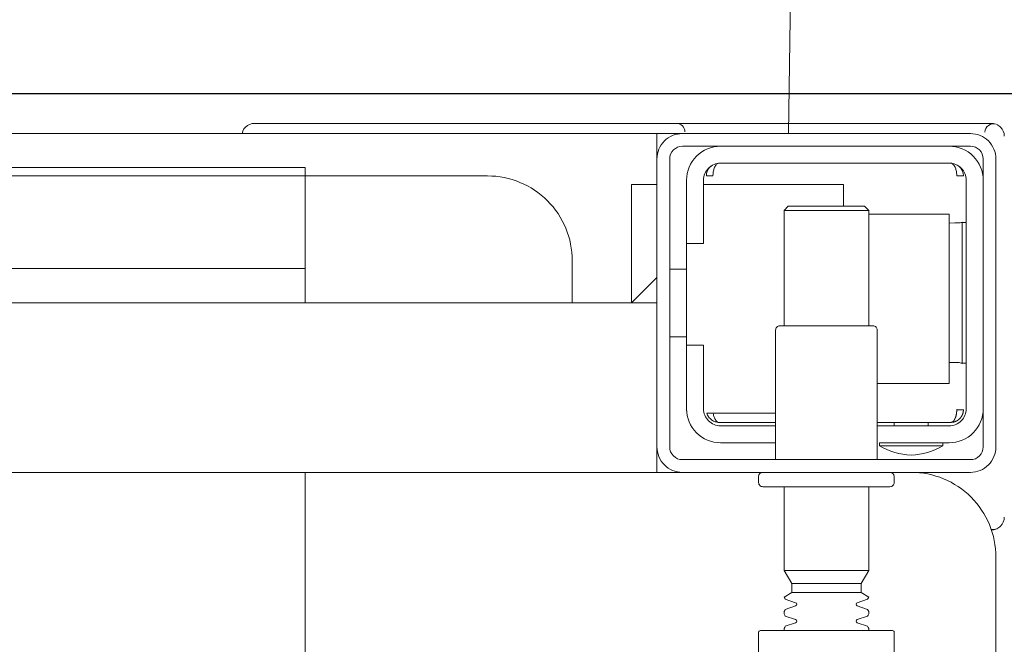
# Model space of a CAD drawing. Header units: millimetres. Extents: x -1893473 to 1546619, y -568027 to 942944.
# Tile 238 of 256: x 168590 to 168707, y -495437 to -495363. Entities that reach past the tile are written whole.
import ezdxf
from ezdxf.enums import TextEntityAlignment as Align

# ---------------------------------------------------------------- set-up
doc = ezdxf.new("R2010")
doc.units = ezdxf.units.MM
doc.header["$LTSCALE"] = 0.2
doc.layers.get('0').update_dxf_attribs({"lineweight": 0})
for name, color, linetype, lineweight in [('!! 0_Opis_pom', 9, 'Continuous', 13), ('!! 1_OPIS POM NOWE', 140, 'Continuous', 5), ('!! 2_wypos-sanitarne', 240, 'Continuous', 9), ('P-Opis nadproża', 150, 'Continuous', 9)]:
    doc.layers.add(name, color=color, linetype=linetype, lineweight=lineweight)
doc.layers.add('!! 1_zabudowa GK', color=33, linetype='Continuous')
doc.layers.add('!!_@ wypos sanit nd', color=7, linetype='Continuous', lineweight=0, plot=False)
doc.styles.add('ARIAL', font='tahoma.ttf')

# ---------------------------------------------------------------- blocks, each defined once
blk = doc.blocks.new('A$C324a30b8')
for points in [[(-0.17832, -0.47832), (-0.17797, -0.23916), (-0.17727, -0.11958), (-0.17552, 0)], [(-0.17552, 0), (0.17552, 0)]]:
    blk.add_lwpolyline(points)
blk = doc.blocks.new('A$C4ebe9e89')
for points in [[(-0.15993, 0.04968), (-0.17248, 0.04968, 0.405519), (-0.172, 0.05018), (-0.172, 0.05088, 0.414214), (-0.1725, 0.05138), (-0.1875, 0.05138, 0.414214), (-0.188, 0.05088), (-0.188, 0.05018, 0.405519), (-0.18751, 0.04968), (-0.19, 0.04968, -0.414214), (-0.2, 0.05968), (-0.2, 0.13968, -0.266001), (-0.19506, 0.1483)], [(-0.188, 0.14483), (-0.188, 0.06856, 0.414214), (-0.1878, 0.06836), (-0.17545, 0.06836), (-0.1722, 0.06836, 0.414214), (-0.172, 0.06856), (-0.172, 0.07236)], [(-0.185, 0.06836), (-0.185, 0.06812, -0.050055), (-0.18485, 0.06786), (-0.18364, 0.06745, -0.719897), (-0.18364, 0.06707), (-0.18485, 0.06666, -0.050055), (-0.185, 0.0664), (-0.185, 0.06612, -0.050055), (-0.18485, 0.06586), (-0.18364, 0.06545, -0.719897), (-0.18364, 0.06507), (-0.18485, 0.06466, -0.050055), (-0.185, 0.0644), (-0.1841, 0.06388), (-0.1841, 0.06282), (-0.185, 0.06126), (-0.185, 0.05138)], [(-0.175, 0.06836), (-0.175, 0.06812, 0.050055), (-0.17514, 0.06786), (-0.17636, 0.06745, 0.719897), (-0.17636, 0.06707), (-0.17514, 0.06666, 0.050055), (-0.175, 0.0664), (-0.175, 0.06612, 0.050055), (-0.17514, 0.06586), (-0.17636, 0.06545, 0.719897), (-0.17636, 0.06507), (-0.17514, 0.06466, 0.050055), (-0.175, 0.0644), (-0.1759, 0.06388), (-0.1759, 0.06282), (-0.175, 0.06126), (-0.175, 0.05138)], [(-0.20011, 0.05634, 0.091301), (-0.20055, 0.05604, 0.198909), (-0.20099, 0.05497)], [(-0.19944, 0.0564, 0.170835), (-0.20011, 0.05634)], [(-0.186, 0.04818), (-0.186, 0.03288, 0.414214), (-0.1855, 0.03238), (-0.1745, 0.03238, 0.414214), (-0.174, 0.03288), (-0.174, 0.04818)], [(-0.1985, 0.04218, -0.414214), (-0.1945, 0.04618), (-0.18625, 0.04618), (-0.18625, 0.04656), (-0.19375, 0.04656), (-0.19375, 0.04618)], [(-0.18625, 0.04656, 0.119096), (-0.19, 0.04764, 0.119096), (-0.19375, 0.04656)], [(-0.174, 0.04618), (-0.1675, 0.04618, -0.414214), (-0.1635, 0.04218), (-0.16353, 0.04268)], [(-0.186, 0.04418), (-0.1945, 0.04418, 0.414214), (-0.1965, 0.04218), (-0.1965, 0.01518, 0.414214), (-0.1945, 0.01318), (-0.1675, 0.01318, 0.414214), (-0.1655, 0.01518), (-0.1655, 0.02268), (-0.1635, 0.02268), (-0.1635, 0.04218)], [(-0.1635, 0.03468), (-0.1655, 0.03468), (-0.1655, 0.04218, 0.414214), (-0.1675, 0.04418), (-0.174, 0.04418)], [(-0.1945, 0.02025), (-0.19515, 0.02024), (-0.19542, 0.02024), (-0.1956, 0.02024), (-0.19567, 0.02024, 0.116465), (-0.19589, 0.02018), (-0.19601, 0.02013), (-0.19601, 0.03683), (-0.19589, 0.03678, 0.116465), (-0.19567, 0.03672), (-0.19542, 0.03672), (-0.19515, 0.03672), (-0.1945, 0.03671)], [(-0.15, 0.02968), (-0.15, 0.02468, 0.414214), (-0.14, 0.01468), (-0.11847, 0.01468), (-0.11847, 0.02968)], [(-0.1675, 0.01118, 0.414214), (-0.1635, 0.01518), (-0.1635, 0.02268)], [(-0.1985, 0.01518, 0.414214), (-0.1945, 0.01118)], [(-0.20099, 0.00998, 0.198909), (-0.20055, 0.00892, 0.091301), (-0.20011, 0.00862)], [(-0.16237, 0.00849), (-0.16249, 0.00849), (-0.16269, 0.00849), (-0.16294, 0.00849), (-0.16323, 0.00849), (-0.16357, 0.00849), (-0.16393, 0.00849), (-0.16428, 0.00849), (-0.19771, 0.00849), (-0.19841, 0.00849), (-0.19903, 0.00849), (-0.19948, 0.00849), (-0.19961, 0.00849), (-0.19973, 0.00851), (-0.19984, 0.00853), (-0.20003, 0.00859, 0.517033), (-0.1987, 0.00952)], [(-0.1633, 0.00948, 0.412536), (-0.1623, 0.00848), (-0.1125, 0.00848), (-0.11221, 0.00851), (-0.11193, 0.0086), (-0.11168, 0.00873), (-0.11145, 0.00892), (-0.11126, 0.00914), (-0.11112, 0.0094), (-0.11104, 0.00968)]]:
    blk.add_lwpolyline(points, format="xyb")
for points in [[(-0.11847, 0.04968), (-0.11847, 0.13968), (0.11153, 0.13968), (0.11153, 0.04968)], [(-0.1841, 0.06388), (-0.1759, 0.06388)], [(-0.1759, 0.06282), (-0.1841, 0.06282)], [(-0.175, 0.06126), (-0.185, 0.06126)], [(-0.20001, 0.05638), (-0.19987, 0.05642), (-0.19976, 0.05645), (-0.19962, 0.05647), (-0.19948, 0.05647)], [(-0.16, 0.04668), (-0.16, 0.04968), (0.16, 0.04968), (0.16, 0.04668)], [(-0.16, 0.03368), (-0.16, 0.04568)], [(-0.192, 0.04418), (-0.192, 0.04378)], [(-0.188, 0.04418), (-0.188, 0.04378)], [(-0.19478, 0.04378), (-0.186, 0.04378)], [(-0.16664, 0.04268), (-0.16666, 0.04284), (-0.16669, 0.04295), (-0.16672, 0.04306), (-0.16675, 0.04316), (-0.16679, 0.04326), (-0.16683, 0.04337), (-0.16689, 0.04346), (-0.16694, 0.04355), (-0.16701, 0.04363), (-0.1671, 0.0437), (-0.16718, 0.04375), (-0.16728, 0.04378), (-0.16718, 0.04377), (-0.16708, 0.04376), (-0.16696, 0.04373), (-0.16686, 0.0437), (-0.16677, 0.04367), (-0.16666, 0.04362), (-0.16657, 0.04357), (-0.16646, 0.0435), (-0.16636, 0.04342), (-0.16627, 0.04334), (-0.16618, 0.04324), (-0.1661, 0.04314), (-0.16603, 0.04303), (-0.16597, 0.04292), (-0.16592, 0.0428), (-0.16588, 0.04268), (-0.174, 0.04268)], [(-0.174, 0.04378), (-0.16722, 0.04378)], [(-0.185, 0.01918), (-0.1945, 0.01918), (-0.1945, 0.03918), (-0.186, 0.03918)], [(-0.19591, 0.03679), (-0.19602, 0.03679), (-0.19616, 0.03679), (-0.19632, 0.03679), (-0.1965, 0.03679)], [(-0.1615, 0.03368), (-0.1635, 0.03368)], [(-0.185, 0.03238), (-0.185, 0.01876), (-0.1845, 0.01826), (-0.1755, 0.01826), (-0.175, 0.01876), (-0.175, 0.03238)], [(0.16, 0.02668), (0.157, 0.02968), (0.16, 0.02968), (-0.16, 0.02968), (-0.157, 0.02968), (-0.16, 0.02668)], [(-0.157, 0.02968), (-0.157, 0.01568), (-0.16, 0.01568)], [(0.10602, 0.02968), (0.10602, 0.0256), (-0.11847, 0.0256)], [(-0.1615, 0.02568), (-0.1635, 0.02568)], [(-0.1965, 0.02017), (-0.19632, 0.02017), (-0.19616, 0.02017), (-0.19602, 0.02017), (-0.19591, 0.02017)], [(-0.175, 0.01876), (-0.185, 0.01876)], [(-0.182, 0.01826), (-0.182, 0.01568), (-0.1655, 0.01568)], [(-0.16636, 0.01353), (-0.16625, 0.01364), (-0.16618, 0.01371), (-0.16612, 0.01379), (-0.16606, 0.01388), (-0.166, 0.01398), (-0.16596, 0.01407), (-0.16592, 0.01417), (-0.16589, 0.01428), (-0.16586, 0.01438), (-0.16584, 0.01449), (-0.16583, 0.01459), (-0.16583, 0.01469), (-0.16593, 0.01468), (-0.16606, 0.01468), (-0.1663, 0.01468), (-0.1664, 0.01468), (-0.16651, 0.01468), (-0.16661, 0.01468), (-0.16661, 0.01458), (-0.16662, 0.01448), (-0.16663, 0.01438), (-0.16664, 0.01428), (-0.16665, 0.01418), (-0.16667, 0.01407), (-0.1667, 0.01397), (-0.16673, 0.01387), (-0.16676, 0.01377), (-0.1668, 0.01366), (-0.16685, 0.01356), (-0.1669, 0.01347), (-0.16697, 0.01338), (-0.16704, 0.01331), (-0.16712, 0.01325), (-0.16725, 0.01318), (-0.19475, 0.01318), (-0.19493, 0.01328), (-0.19501, 0.01336), (-0.19507, 0.01344), (-0.19513, 0.01353), (-0.19518, 0.01363), (-0.19522, 0.01372), (-0.19526, 0.01383), (-0.19529, 0.01393), (-0.19532, 0.01405), (-0.19534, 0.01415), (-0.19536, 0.01425), (-0.19537, 0.01435), (-0.19538, 0.01446), (-0.19538, 0.01458), (-0.19539, 0.01468), (-0.19617, 0.01467), (-0.19616, 0.01456), (-0.19615, 0.01446), (-0.19613, 0.01435), (-0.1961, 0.01425), (-0.19607, 0.01415), (-0.19603, 0.01405), (-0.19598, 0.01395), (-0.19592, 0.01386), (-0.19586, 0.01377), (-0.19579, 0.01369), (-0.19571, 0.01361), (-0.19563, 0.01353)], [(-0.03305, 0.00968), (-0.16, 0.00968), (-0.16, 0.01268)]]:
    blk.add_lwpolyline(points)
for points in [[(-0.2, 0.01268), (-0.2, 0.04668, -0.414214), (-0.197, 0.04968), (-0.163, 0.04968, -0.414214), (-0.16, 0.04668), (-0.16, 0.01268, -0.414214), (-0.163, 0.00968), (-0.197, 0.00968, -0.414214)], [(-0.1615, 0.04668), (-0.1615, 0.01268, -0.414214), (-0.163, 0.01118), (-0.197, 0.01118, -0.414214), (-0.1985, 0.01268), (-0.1985, 0.04668, -0.414214), (-0.197, 0.04818), (-0.163, 0.04818, -0.414214)]]:
    blk.add_lwpolyline(points, format="xyb", close=True)
for points in [[(-0.19467, 0.04378), (-0.19466, 0.04378), (-0.19466, 0.04378), (-0.19466, 0.04378), (-0.19466, 0.04378), (-0.19466, 0.04378), (-0.19466, 0.04378), (-0.19466, 0.04378), (-0.19466, 0.04378), (-0.19466, 0.04378), (-0.19466, 0.04378), (-0.19466, 0.04378), (-0.19466, 0.04378), (-0.19466, 0.04378), (-0.19466, 0.04378), (-0.19466, 0.04378), (-0.19466, 0.04378), (-0.19467, 0.04378), (-0.19467, 0.04378), (-0.19467, 0.04378), (-0.19467, 0.04378), (-0.19468, 0.04378), (-0.19468, 0.04378), (-0.19469, 0.04378), (-0.1947, 0.04378), (-0.1947, 0.04378), (-0.19471, 0.04378), (-0.19471, 0.04378), (-0.19471, 0.04378), (-0.19471, 0.04378), (-0.19472, 0.04378), (-0.19472, 0.04378), (-0.19472, 0.04377), (-0.19472, 0.04377), (-0.19473, 0.04377), (-0.19473, 0.04377), (-0.19473, 0.04377), (-0.19473, 0.04377), (-0.19473, 0.04377), (-0.19473, 0.04377), (-0.19474, 0.04377), (-0.19474, 0.04377), (-0.19474, 0.04377), (-0.19474, 0.04377), (-0.19474, 0.04377), (-0.19475, 0.04377), (-0.19475, 0.04377), (-0.19475, 0.04377), (-0.19475, 0.04377), (-0.19476, 0.04377), (-0.19476, 0.04377), (-0.19476, 0.04377), (-0.19477, 0.04376), (-0.19477, 0.04376), (-0.19477, 0.04376), (-0.19478, 0.04376), (-0.19479, 0.04376), (-0.19479, 0.04376), (-0.1948, 0.04375), (-0.19481, 0.04375), (-0.19481, 0.04375), (-0.19482, 0.04374), (-0.19483, 0.04374), (-0.19483, 0.04374), (-0.19484, 0.04373), (-0.19485, 0.04373), (-0.19485, 0.04373), (-0.19486, 0.04372), (-0.19487, 0.04372), (-0.19488, 0.04371), (-0.19488, 0.04371), (-0.19489, 0.0437), (-0.1949, 0.0437), (-0.1949, 0.04369), (-0.19491, 0.04369), (-0.19492, 0.04368), (-0.19493, 0.04368), (-0.19493, 0.04367), (-0.19494, 0.04367), (-0.19495, 0.04366), (-0.19495, 0.04366), (-0.19496, 0.04365), (-0.19497, 0.04364), (-0.19497, 0.04364), (-0.19498, 0.04363), (-0.19499, 0.04362), (-0.19499, 0.04362), (-0.195, 0.04361), (-0.19501, 0.0436), (-0.19501, 0.04359), (-0.19502, 0.04359), (-0.19503, 0.04358), (-0.19503, 0.04357), (-0.19504, 0.04356), (-0.19504, 0.04356), (-0.19505, 0.04355), (-0.19506, 0.04354), (-0.19506, 0.04353), (-0.19507, 0.04352), (-0.19508, 0.04351), (-0.19508, 0.0435), (-0.19509, 0.04349), (-0.19509, 0.04349), (-0.1951, 0.04348), (-0.19511, 0.04347), (-0.19511, 0.04346), (-0.19512, 0.04345), (-0.19512, 0.04344), (-0.19513, 0.04343), (-0.19513, 0.04342), (-0.19514, 0.04341), (-0.19515, 0.0434), (-0.19515, 0.04339), (-0.19516, 0.04338), (-0.19516, 0.04337), (-0.19517, 0.04336), (-0.19517, 0.04334), (-0.19518, 0.04333), (-0.19518, 0.04332), (-0.19519, 0.04331), (-0.19519, 0.0433), (-0.1952, 0.04329), (-0.1952, 0.04328), (-0.19521, 0.04327), (-0.19521, 0.04325), (-0.19522, 0.04324), (-0.19522, 0.04323), (-0.19523, 0.04322), (-0.19523, 0.04321), (-0.19524, 0.04319), (-0.19524, 0.04318), (-0.19525, 0.04317), (-0.19525, 0.04316), (-0.19526, 0.04313), (-0.19527, 0.04311), (-0.19527, 0.04308), (-0.19528, 0.04306), (-0.19529, 0.04303), (-0.1953, 0.043), (-0.1953, 0.04298), (-0.19531, 0.04295), (-0.19532, 0.04292), (-0.19532, 0.0429), (-0.19533, 0.04287), (-0.19533, 0.04285), (-0.19534, 0.04282), (-0.19534, 0.04279), (-0.19535, 0.04277), (-0.19535, 0.04274), (-0.19536, 0.04271), (-0.19536, 0.04269), (-0.19536, 0.04266), (-0.19537, 0.04263), (-0.19537, 0.04261), (-0.19537, 0.04258), (-0.19537, 0.04257), (-0.19537, 0.04256), (-0.19537, 0.04255), (-0.19537, 0.04255), (-0.19537, 0.04254), (-0.19538, 0.04253), (-0.19538, 0.04253), (-0.19538, 0.04252), (-0.19538, 0.04252), (-0.19538, 0.04251), (-0.19538, 0.04251), (-0.19538, 0.0425), (-0.19538, 0.04249), (-0.19538, 0.04249), (-0.19538, 0.04248), (-0.19538, 0.04248), (-0.19538, 0.04248), (-0.19538, 0.04247), (-0.19538, 0.04247), (-0.19538, 0.04246), (-0.19538, 0.04246), (-0.19538, 0.04246), (-0.19538, 0.04245), (-0.19538, 0.04245), (-0.19538, 0.04245), (-0.19538, 0.04244), (-0.19538, 0.04244), (-0.19538, 0.04244), (-0.19538, 0.04244), (-0.19538, 0.04243), (-0.19538, 0.04243), (-0.19538, 0.04243), (-0.19538, 0.04242), (-0.19538, 0.04242), (-0.19538, 0.04241), (-0.19538, 0.04241), (-0.19538, 0.0424), (-0.19538, 0.0424), (-0.19538, 0.04239), (-0.19538, 0.04239), (-0.19538, 0.04239), (-0.19538, 0.04238), (-0.19538, 0.04238), (-0.19538, 0.04237), (-0.19538, 0.04237), (-0.19538, 0.04236), (-0.19538, 0.04236), (-0.19538, 0.04235), (-0.19538, 0.04235), (-0.19538, 0.04234), (-0.19538, 0.04234), (-0.19538, 0.04234), (-0.19538, 0.04233), (-0.19538, 0.04232), (-0.19538, 0.04232), (-0.19538, 0.04231), (-0.19538, 0.04231), (-0.19538, 0.04231), (-0.19538, 0.0423), (-0.19538, 0.0423), (-0.19538, 0.04229), (-0.19538, 0.04229), (-0.19538, 0.04229), (-0.19538, 0.04229), (-0.19538, 0.04228), (-0.19538, 0.04228), (-0.19538, 0.04228), (-0.19538, 0.04228), (-0.19539, 0.04228), (-0.19539, 0.04228), (-0.19539, 0.04228), (-0.19539, 0.04227), (-0.19539, 0.04227), (-0.1954, 0.04227), (-0.1954, 0.04227), (-0.1954, 0.04227), (-0.1954, 0.04227), (-0.19541, 0.04227), (-0.19541, 0.04227), (-0.19542, 0.04227), (-0.19542, 0.04227), (-0.19543, 0.04228), (-0.19544, 0.04228), (-0.19545, 0.04228), (-0.19545, 0.04228), (-0.19546, 0.04228), (-0.19546, 0.04228), (-0.19546, 0.04228), (-0.19547, 0.04228), (-0.19548, 0.04228), (-0.19549, 0.04228), (-0.19549, 0.04228), (-0.1955, 0.04228), (-0.19551, 0.04228), (-0.19552, 0.04228), (-0.19553, 0.04228), (-0.19554, 0.04228), (-0.19555, 0.04228), (-0.19556, 0.04228), (-0.19557, 0.04228), (-0.19558, 0.04228), (-0.19559, 0.04228), (-0.19561, 0.04228), (-0.19563, 0.04228), (-0.19565, 0.04228), (-0.19568, 0.04228), (-0.1957, 0.04228), (-0.19574, 0.04228), (-0.19576, 0.04228), (-0.19578, 0.04228), (-0.19595, 0.04228), (-0.19596, 0.04228), (-0.19598, 0.04228), (-0.19599, 0.04228), (-0.196, 0.04228), (-0.19602, 0.04228), (-0.19603, 0.04228), (-0.19604, 0.04228), (-0.19605, 0.04228), (-0.19606, 0.04228), (-0.19607, 0.04228), (-0.19608, 0.04228), (-0.19609, 0.04228), (-0.1961, 0.04228), (-0.19611, 0.04228), (-0.19612, 0.04228), (-0.19613, 0.04229), (-0.19613, 0.04229), (-0.19614, 0.04229), (-0.19614, 0.04229), (-0.19615, 0.04229), (-0.19615, 0.04229), (-0.19615, 0.04229), (-0.19615, 0.04229), (-0.19616, 0.04229), (-0.19616, 0.04229), (-0.19616, 0.04228), (-0.19616, 0.04228), (-0.19616, 0.04228), (-0.19616, 0.04228), (-0.19616, 0.04228), (-0.19616, 0.04228), (-0.19616, 0.04227), (-0.19616, 0.04227), (-0.19616, 0.04227), (-0.19617, 0.04227), (-0.19617, 0.04227), (-0.19617, 0.04227), (-0.19617, 0.04227), (-0.19617, 0.04227), (-0.19617, 0.04227), (-0.19617, 0.04227), (-0.19617, 0.04228), (-0.19617, 0.04228), (-0.19617, 0.04228), (-0.19617, 0.04229), (-0.19617, 0.04229), (-0.19617, 0.04229), (-0.19617, 0.0423), (-0.19617, 0.04231), (-0.19617, 0.04232), (-0.19617, 0.04233), (-0.19617, 0.04234), (-0.19616, 0.04234), (-0.19616, 0.04234), (-0.19616, 0.04235), (-0.19616, 0.04235), (-0.19616, 0.04236), (-0.19616, 0.04236), (-0.19616, 0.04237), (-0.19616, 0.04238), (-0.19616, 0.04239), (-0.19616, 0.04239), (-0.19616, 0.0424), (-0.19616, 0.0424), (-0.19616, 0.04241), (-0.19616, 0.04241), (-0.19616, 0.04241), (-0.19616, 0.04242), (-0.19616, 0.04242), (-0.19616, 0.04243), (-0.19616, 0.04243), (-0.19616, 0.04244), (-0.19616, 0.04244), (-0.19616, 0.04245), (-0.19616, 0.04245), (-0.19616, 0.04246), (-0.19616, 0.04246), (-0.19615, 0.04246), (-0.19615, 0.04246), (-0.19615, 0.04247), (-0.19615, 0.04247), (-0.19615, 0.04248), (-0.19615, 0.04248), (-0.19615, 0.04248), (-0.19615, 0.04249), (-0.19615, 0.04249), (-0.19615, 0.0425), (-0.19615, 0.04251), (-0.19615, 0.04251), (-0.19615, 0.04252), (-0.19615, 0.04252), (-0.19614, 0.04253), (-0.19614, 0.04254), (-0.19614, 0.04254), (-0.19614, 0.04255), (-0.19614, 0.04256), (-0.19614, 0.04256), (-0.19614, 0.04257), (-0.19614, 0.04258), (-0.19613, 0.04259), (-0.19613, 0.0426), (-0.19613, 0.0426), (-0.19613, 0.04261), (-0.19612, 0.04263), (-0.19612, 0.04264), (-0.19612, 0.04266), (-0.19611, 0.04268), (-0.19611, 0.04269), (-0.1961, 0.04271), (-0.1961, 0.04273), (-0.19609, 0.04274), (-0.19609, 0.04276), (-0.19608, 0.04277), (-0.19608, 0.04279), (-0.19607, 0.04281), (-0.19606, 0.04282), (-0.19606, 0.04284), (-0.19605, 0.04285), (-0.19605, 0.04287), (-0.19604, 0.04288), (-0.19603, 0.0429), (-0.19602, 0.04291), (-0.19602, 0.04293), (-0.19601, 0.04295), (-0.196, 0.04296), (-0.19599, 0.04298), (-0.19599, 0.04299), (-0.19598, 0.043), (-0.19597, 0.04302), (-0.19596, 0.04303), (-0.19595, 0.04305), (-0.19595, 0.04306), (-0.19594, 0.04308), (-0.19593, 0.04309), (-0.19592, 0.04311), (-0.19591, 0.04312), (-0.1959, 0.04313), (-0.19589, 0.04315), (-0.19588, 0.04316), (-0.19587, 0.04317), (-0.19586, 0.04319), (-0.19585, 0.0432), (-0.19584, 0.04321), (-0.19583, 0.04323), (-0.19582, 0.04324), (-0.19581, 0.04325), (-0.1958, 0.04327), (-0.19578, 0.04328), (-0.19577, 0.04329), (-0.19576, 0.0433), (-0.19575, 0.04332), (-0.19574, 0.04333), (-0.19573, 0.04334), (-0.19571, 0.04335), (-0.1957, 0.04336), (-0.19569, 0.04338), (-0.19568, 0.04339), (-0.19567, 0.0434), (-0.19565, 0.04341), (-0.19564, 0.04342), (-0.19563, 0.04343), (-0.19561, 0.04344), (-0.1956, 0.04345), (-0.19559, 0.04346), (-0.19557, 0.04347), (-0.19556, 0.04348), (-0.19555, 0.04349), (-0.19553, 0.0435), (-0.19552, 0.04351), (-0.19551, 0.04352), (-0.19549, 0.04353), (-0.19548, 0.04354), (-0.19546, 0.04355), (-0.19545, 0.04356), (-0.19543, 0.04357), (-0.19542, 0.04358), (-0.19541, 0.04358), (-0.19539, 0.04359), (-0.19538, 0.0436), (-0.19536, 0.04361), (-0.19535, 0.04362), (-0.19533, 0.04362), (-0.19532, 0.04363), (-0.1953, 0.04364), (-0.19529, 0.04365), (-0.19527, 0.04365), (-0.19525, 0.04366), (-0.19524, 0.04367), (-0.19522, 0.04367), (-0.19521, 0.04368), (-0.19519, 0.04368), (-0.19518, 0.04369), (-0.19516, 0.0437), (-0.19514, 0.0437), (-0.19513, 0.04371), (-0.19511, 0.04371), (-0.1951, 0.04372), (-0.19508, 0.04372), (-0.19506, 0.04373), (-0.19505, 0.04373), (-0.19503, 0.04373), (-0.19501, 0.04374), (-0.195, 0.04374), (-0.19498, 0.04375), (-0.19496, 0.04375), (-0.19495, 0.04375), (-0.19493, 0.04376), (-0.19491, 0.04376), (-0.19491, 0.04376), (-0.1949, 0.04376), (-0.19489, 0.04376), (-0.19488, 0.04376), (-0.19487, 0.04377), (-0.19486, 0.04377), (-0.19485, 0.04377), (-0.19483, 0.04377), (-0.19482, 0.04377), (-0.19481, 0.04377), (-0.1948, 0.04377), (-0.19479, 0.04377), (-0.19479, 0.04377), (-0.19478, 0.04377), (-0.19478, 0.04378), (-0.19477, 0.04378), (-0.19476, 0.04378), (-0.19475, 0.04378), (-0.19475, 0.04378), (-0.19474, 0.04378), (-0.19474, 0.04378), (-0.19473, 0.04378), (-0.19473, 0.04378), (-0.19471, 0.04378), (-0.1947, 0.04378), (-0.1947, 0.04378), (-0.19469, 0.04378), (-0.19469, 0.04378), (-0.19469, 0.04378), (-0.19469, 0.04378), (-0.19469, 0.04378), (-0.19468, 0.04378), (-0.19468, 0.04378), (-0.19468, 0.04378), (-0.19467, 0.04378), (-0.19467, 0.04378), (-0.19467, 0.04378), (-0.19467, 0.04378)], [(-0.11847, 0.01368), (0.11153, 0.01368), (0.11153, 0.01468), (-0.11847, 0.01468)]]:
    blk.add_lwpolyline(points, close=True)
blk = doc.blocks.new('A$C2EB40A8D')
at = {"layer": '!! 1_zabudowa GK'}
blk.add_lwpolyline([(6407.5648, -969.98603), (3298.87011, -969.98603)], dxfattribs=at)
at = {"layer": '!! 2_wypos-sanitarne', "xscale": 1000, "yscale": 1000, "zscale": 1000, "rotation": 180}
blk.add_blockref('A$C324a30b8', (4837.75685, -974.6955), dxfattribs=at)
at = {"layer": '!!_@ wypos sanit nd', "xscale": 1000, "yscale": 1000, "zscale": 1000, "rotation": 180}
blk.add_blockref('A$C4ebe9e89', (4837.75685, -965.0155), dxfattribs=at)
at = {"layer": '!! 0_Opis_pom', "ltscale": 0.7, "style": 'ARIAL'}
for tag, p in [('B1,21', (-891.77727, 31796.97458)), ('A1,16', (-13651.31084, 31587.95236)), ('B1,19', (-5798.61305, 31587.22944)), ('B1/17', (-9701.43347, 31565.05244)), ('1,23', (10805.41388, 31565.05244)), ('1,22', (4526.58954, 31507.65132)), ('A1,1', (-16866.13618, 31459.3792)), ('B1,18', (-7791.62894, 31330.08444)), ('B1,20', (-2961.4347, 31167.05787)), ('A1,6', (-19287.17717, 30923.71998)), ('B1,1', (14135.63445, 30913.92963)), ('B1,3', (17346.74696, 30023.81022)), ('B1,4', (29817.71501, 29157.67457)), ('A1,5', (-23454.5385, 28820.77901)), ('A1,2', (-17502.57721, 28602.57524)), ('B1,2D', (2616.16402, 28559.52261)), ('A1,15', (-13651.31084, 28261.46046)), ('B1,4', (29883.58177, 28158.35876)), ('B1,2B', (18801.54781, 27650.12382)), ('B1,2A', (13086.7373, 27376.04393)), ('A1,3', (-16846.27912, 25980.40356)), ('B1,8', (9089.53994, 25356.27639)), ('B1,6', (31915.87888, 23754.79829)), ('A1,4', (-24010.17576, 23559.17399)), ('B1,14', (-11621.32288, 23261.44183)), ('B1,13', (-3080.55208, 22924.09997)), ('B1,5', (29245.49088, 22896.69268)), ('B1,10', (3982.60923, 22874.21277)), ('B1,9', (5634.43488, 22623.92098)), ('B1,2C', (13327.26639, 22378.5328)), ('B1,7', (16398.41175, 22348.28836)), ('B1,11', (5553.20442, 20939.83877)), ('B1,12', (3693.27174, 20628.72148)), ('C1,3', (5969.08376, 16336.01084)), ('C1,2', (11955.93711, 11671.55655)), ('C1,1', (15659.17205, 11415.94196)), ('C1,4', (5140.00888, 9205.5831)), ('C1,5', (5680.4486, 6154.54995)), ('C1,10', (16327.05085, 6080.66085)), ('C1,9', (16526.57171, 3173.45283)), ('C1,6', (6367.37903, 2771.84181)), ('D0,18', (-1981.87701, -110.73158)), ('D0,7', (-13531.42299, -1159.67649)), ('C1,7', (7275.77161, -1303.00991)), ('D0,17', (2064.87671, -1345.69113)), ('D0,3', (-9324.21674, -1442.63631)), ('D0,6', (-17529.61851, -1957.37463)), ('D0,10', (-21369.4432, -2140.60378)), ('D,09', (-12990.08379, -2746.32902)), ('D0,2', (-5516.19514, -3101.87722)), ('D0,16', (2266.73061, -3284.15369)), ('D0,8', (-14357.79539, -3567.69719)), ('D0,5', (-10461.54478, -3629.26575)), ('D0,4', (-8396.53404, -4353.7937)), ('D0,15', (1974.41895, -5205.84774)), ('D0,1', (-5633.49598, -5662.48534)), ('D0,11', (-23334.09291, -6045.78706)), ('D0,12', (-22436.85763, -9302.9678)), ('D0,13', (-22436.85763, -11581.16526)), ('D0,14', (-13645.94445, -11884.57769))]:
    blk.add_attdef(tag, text='', height=119.68, dxfattribs=at).set_placement(p, align=Align.MIDDLE_CENTER)
at = {"layer": '!! 1_OPIS POM NOWE', "style": 'ARIAL'}
for tag, p in [('C1.7A', (7769.3756, 685.765)), ('C1.7C', (7655.80151, -2045.04756)), ('C1.8B', (10935.93068, -2107.41983)), ('C1.8A', (13897.39715, -2120.69016)), ('C1.7B', (8274.43201, -3270.18959)), ('E1.2', (16701.02923, -5331.07351)), ('E1.5E', (21974.23379, -5463.99012)), ('E1.5D', (24989.27391, -5785.36474)), ('E1.1', (8357.81567, -5851.01076)), ('E1.5C', (25222.53959, -6394.64172)), ('E1.5B', (27694.70831, -7009.86571)), ('E1.6', (5279.46063, -8141.28746)), ('E1.5A', (25547.9555, -8495.18994)), ('E1.5G', (23977.19473, -9792.46695)), ('E1.5F', (22414.7084, -9822.66389)), ('E1,4', (13935.69867, -10458.20073)), ('E1.5L', (28030.8296, -11267.7725)), ('E1.3', (5639.18862, -11994.01941)), ('E1.5H', (23988.49716, -12231.38049)), ('E1.5K', (27714.73934, -12977.98364)), ('E1.5I', (22290.68736, -13989.9049)), ('E1.5J', (27095.71534, -16088.17469))]:
    blk.add_attdef(tag, text='', height=119.68, dxfattribs=at).set_placement(p, align=Align.MIDDLE_CENTER)

msp = doc.modelspace()

# ---------------------------------------------------------------- block references
at = {"layer": 'P-Opis nadproża', "color": 4}
msp.add_blockref('A$C2EB40A8D', (163667.94092, -494401.63474), dxfattribs=at)

doc.saveas('drawing.dxf')
